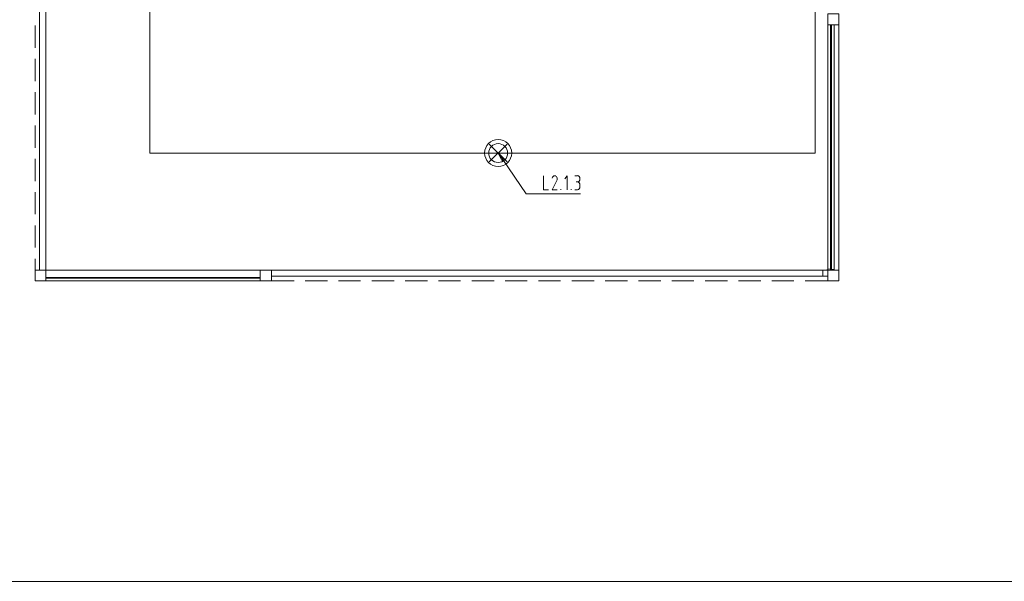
# Model space of a CAD drawing. Header units: millimetres. Extents: x 352 to 350573, y -22 to 37733.
# Tile 56 of 214: x 48618 to 61110, y 347 to 7478. Entities that reach past the tile are written whole.
import ezdxf

# ---------------------------------------------------------------- set-up
doc = ezdxf.new("R2010")
doc.units = ezdxf.units.MM
doc.layers.add('PDF _0', color=1, linetype='Continuous')
doc.layers.add('PDF _PDF_Geometry', color=7, linetype='Continuous')
for name, color, linetype, true_color in [('PDF _PD-Lighting', 7, 'Continuous', 0xb80000), ('PDF _PD-Lighting Text', 7, 'Continuous', 0xb80000), ('PDF$_83$new_ifc_RVT-1-В_Этаж$01_Сводный$A-COLS', 7, 'Continuous', 0xdddd6e), ('PDF$_83$new_ifc_RVT-1-В_Этаж$01_Сводный$A-DETL-MBND', 7, 'Continuous', 0xbababa), ('PDF$_83$new_ifc_RVT-1-В_Этаж$01_Сводный$A-FLOR-HRAL', 7, 'Continuous', 0xbababa), ('PDF$_83$new_ifc_RVT-1-В_Этаж$01_Сводный$A-GENM', 7, 'Continuous', 0xdd6e6e), ('PDF$_83$new_ifc_RVT-1-В_Этаж$01_Сводный$A-PART', 7, 'Continuous', 0xbababa), ('PDF$_83$new_ifc_RVT-1-В_Этаж$01_Сводный$A-WALL', 7, 'Continuous', 0xdddd6e)]:
    doc.layers.add(name, color=color, linetype=linetype, true_color=true_color)

msp = doc.modelspace()

# ---------------------------------------------------------------- linework, layer by layer
at = {"layer": 'PDF _0', "color": 12, "lineweight": 0, "true_color": 0xb80000}
msp.add_lwpolyline([(54747, 5702), (55042, 5267), (55241, 5267), (55732, 5267)], dxfattribs=at)
at = {"layer": 'PDF _PD-Lighting', "lineweight": 0}
for points in [[(50270, 11867), (50270, 5784), (54690, 5784), (58710, 5784), (58710, 8294)], [(54576, 5672), (54803, 5897)], [(54576, 5897), (54803, 5672)]]:
    msp.add_lwpolyline(points, dxfattribs=at)
for radius in [172, 120]:
    msp.add_circle((54688, 5785), radius, dxfattribs=at)
at = {"layer": 'PDF _PD-Lighting Text', "lineweight": 0}
msp.add_lwpolyline([(54733, 5692), (54690, 5784), (54759, 5712)], close=True, dxfattribs=at)
for points in [[(54690, 5784), (54747, 5702)], [(55262, 5497), (55262, 5318), (55326, 5318)], [(55565, 5318), (55565, 5497), (55533, 5457)], [(55662, 5497), (55694, 5497)], [(55434, 5436), (55374, 5318), (55438, 5318)], [(55694, 5418), (55678, 5418)], [(55726, 5378), (55726, 5358)], [(55485, 5318), (55485, 5328)], [(55613, 5318), (55613, 5328)], [(55694, 5318), (55662, 5318)]]:
    msp.add_lwpolyline(points, dxfattribs=at)
msp.add_arc((55388, 5458), 49.4, 334.0401, 23.6622, dxfattribs=at)
for points in [[(55405, 5497), (55390, 5497), (55377, 5485), (55373, 5468)], [(55433, 5478), (55428, 5491), (55416, 5499), (55405, 5499)], [(55726, 5458), (55726, 5481), (55711, 5499), (55693, 5499)], [(55693, 5418), (55711, 5418), (55726, 5436), (55726, 5458)], [(55726, 5379), (55726, 5401), (55711, 5420), (55693, 5420)], [(55693, 5318), (55711, 5318), (55726, 5336), (55726, 5359)]]:
    msp.add_open_spline(points, degree=3, dxfattribs=at)
at = {"layer": 'PDF _PDF_Geometry', "lineweight": 0}
msp.add_lwpolyline([(42705, 347), (80511, 347), (80511, 27589), (42705, 27589), (42705, 347), (41907, 347), (41907, 5995), (42705, 5995), (41708, 5995), (41708, 10313), (42705, 10313)], dxfattribs=at)
at = {"layer": 'PDF$_83$new_ifc_RVT-1-В_Этаж$01_Сводный$A-COLS', "lineweight": 0}
for points in [[(58871, 7552), (58871, 7413), (59010, 7413), (59010, 7552)], [(48812, 4161), (48951, 4161), (48951, 4300), (48812, 4300)], [(51670, 4161), (51811, 4161), (51811, 4300), (51670, 4300)], [(58871, 4300), (58871, 4161), (59010, 4161), (59010, 4300)]]:
    msp.add_lwpolyline(points, close=True, dxfattribs=at)
at = {"layer": 'PDF$_83$new_ifc_RVT-1-В_Этаж$01_Сводный$A-DETL-MBND', "lineweight": 0}
for points in [[(48812, 7403), (48812, 7122)], [(48812, 6981), (48812, 6699)], [(48812, 6557), (48812, 6275)], [(48812, 6136), (48812, 5853)], [(48812, 5712), (48812, 5430)], [(48812, 5288), (48812, 5008)], [(48812, 4867), (48812, 4584)], [(48812, 4443), (48812, 4300)], [(52098, 4161), (51811, 4161)], [(52521, 4161), (52239, 4161)], [(52943, 4161), (52663, 4161)], [(53367, 4161), (53084, 4161)], [(53790, 4161), (53508, 4161)], [(54212, 4161), (53930, 4161)], [(54636, 4161), (54353, 4161)], [(55058, 4161), (54777, 4161)], [(55481, 4161), (55199, 4161)], [(55905, 4161), (55623, 4161)], [(56327, 4161), (56044, 4161)], [(56750, 4161), (56468, 4161)], [(57172, 4161), (56892, 4161)], [(57596, 4161), (57313, 4161)], [(58019, 4161), (57737, 4161)], [(58441, 4161), (58159, 4161)], [(58871, 4161), (58582, 4161)]]:
    msp.add_lwpolyline(points, dxfattribs=at)
at = {"layer": 'PDF$_83$new_ifc_RVT-1-В_Этаж$01_Сводный$A-FLOR-HRAL', "lineweight": 0}
for points in [[(48871, 4300), (48871, 17406), (48951, 17402), (48951, 4300)], [(58871, 7413), (58871, 4314), (58905, 4310), (58871, 4314), (58869, 4308), (58869, 4306), (58867, 4304), (58865, 4302), (58863, 4302), (58857, 4300), (58809, 4300), (58809, 4220), (58863, 4220), (58871, 4220), (58863, 4220)], [(58948, 4300), (58950, 4308), (58917, 4310), (58950, 4308), (58950, 7413)], [(51811, 4300), (58809, 4300), (58809, 4220), (51811, 4220)]]:
    msp.add_lwpolyline(points, dxfattribs=at)
at = {"layer": 'PDF$_83$new_ifc_RVT-1-В_Этаж$01_Сводный$A-GENM', "lineweight": 0}
for points in [[(59010, 7413), (59010, 4300)], [(48951, 4300), (51670, 4300)], [(48951, 4161), (51670, 4161)]]:
    msp.add_lwpolyline(points, dxfattribs=at)
at = {"layer": 'PDF$_83$new_ifc_RVT-1-В_Этаж$01_Сводный$A-PART', "lineweight": 0}
for points in [[(48871, 4300), (48871, 17406), (48951, 17402), (48951, 4300)], [(58871, 7413), (58871, 4314), (58905, 4310), (58871, 4314), (58869, 4308), (58869, 4306), (58867, 4304), (58865, 4302), (58863, 4302), (58857, 4300), (58809, 4300), (58809, 4220), (58863, 4220), (58871, 4220), (58863, 4220)], [(58948, 4300), (58950, 4308), (58917, 4310), (58950, 4308), (58950, 7413)], [(51811, 4300), (58809, 4300), (58809, 4220), (51811, 4220)]]:
    msp.add_lwpolyline(points, dxfattribs=at)
at = {"layer": 'PDF$_83$new_ifc_RVT-1-В_Этаж$01_Сводный$A-WALL', "lineweight": 0}
for points in [[(58905, 7413), (58905, 4300), (58917, 4300), (58917, 7413)], [(48951, 4196), (51670, 4196), (51670, 4206), (48951, 4206)]]:
    msp.add_lwpolyline(points, close=True, dxfattribs=at)

doc.saveas('drawing.dxf')
